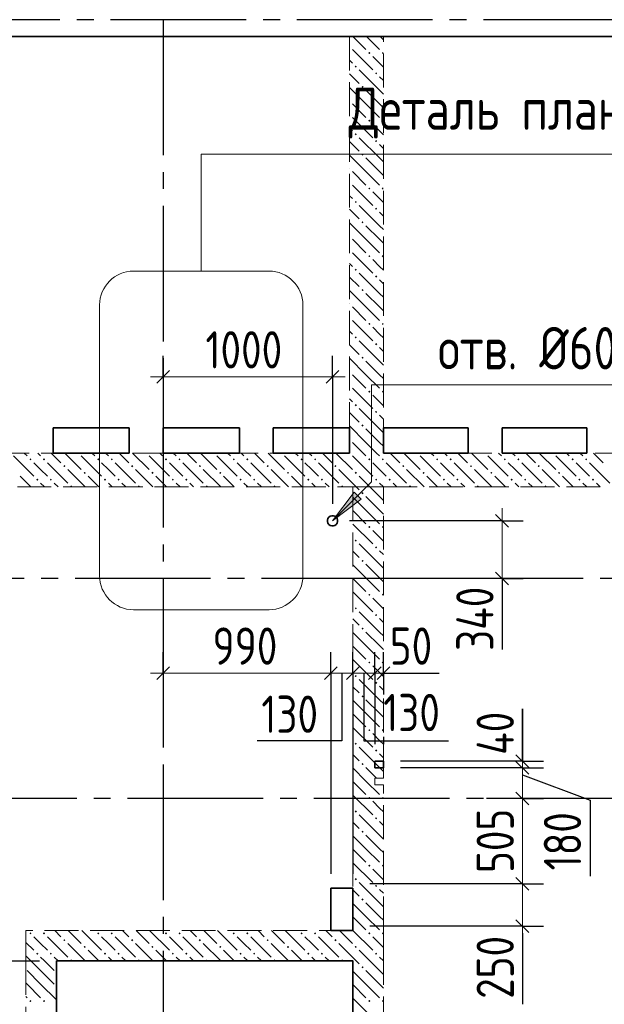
# Model space of a CAD drawing. Header units: millimetres. Extents: x 0 to 61017, y 0 to 42000.
# Tile 12 of 28: x 16873 to 20324, y 33084 to 38900. Entities that reach past the tile are written whole.
import ezdxf

# ---------------------------------------------------------------- set-up
doc = ezdxf.new("R2010")
doc.units = ezdxf.units.MM
doc.linetypes.add('______2', pattern=[270, 200, -70])
doc.linetypes.add('______5', pattern=[1100, 800, -100, 100, -100])
for name, color, linetype, lineweight in [('Standard', 7, 'Continuous', 25), ('Оси', 40, '______5', 18), ('Примечания', 7, 'Continuous', 25), ('Размерная выноска', 7, 'Continuous', 13)]:
    doc.layers.add(name, color=color, linetype=linetype, lineweight=lineweight)
doc.layers.add('ЖБ Перекрытие верхний уровень', color=7, linetype='Continuous', lineweight=25, true_color=0xe0e0ff)
doc.layers.add('ЖБ Стена верхний уровень', color=7, linetype='Continuous', lineweight=25, true_color=0x006e00)
doc.styles.add('GOST 2.304-81', font='txt')

msp = doc.modelspace()

# ---------------------------------------------------------------- hatches: boundary and pattern name
at = {"layer": 'ЖБ Стена верхний уровень', "linetype": 'Continuous', "lineweight": 18, "transparency": 33554687}
for points in [[(18820, 38746.6), (18823.4, 38743.1), (18820, 38739.7)], [(18930.5, 38703.1), (18937, 38709.6), (18943.5, 38703.1), (18937, 38696.6)], [(19010.5, 38703.1), (19016.9, 38709.6), (19020, 38706.6), (19020, 38699.7), (19016.9, 38696.6)], [(18850.5, 38623.1), (18857, 38629.6), (18863.5, 38623.1), (18857, 38616.6)], [(18970.5, 38583.1), (18977, 38589.6), (18983.5, 38583.1), (18977, 38576.6)], [(18890.5, 38503.1), (18897, 38509.6), (18903.4, 38503.1), (18897, 38496.6)], [(18820, 38426.6), (18823.4, 38423.1), (18820, 38419.7)], [(18820, 38346.6), (18823.4, 38343.1), (18820, 38339.7)], [(18930.5, 38303.1), (18937, 38309.6), (18943.5, 38303.1), (18937, 38296.6)], [(19010.5, 38303.1), (19016.9, 38309.6), (19020, 38306.6), (19020, 38299.7), (19016.9, 38296.6)], [(18850.5, 38223.1), (18857, 38229.6), (18863.5, 38223.1), (18857, 38216.6)], [(18970.5, 38183.1), (18977, 38189.6), (18983.5, 38183.1), (18977, 38176.6)], [(18890.5, 38103.1), (18897, 38109.6), (18903.4, 38103.1), (18897, 38096.6)], [(18820, 38026.6), (18823.4, 38023.1), (18820, 38019.7)], [(18820, 37946.6), (18823.4, 37943.1), (18820, 37939.7)], [(18930.5, 37903.1), (18937, 37909.6), (18943.5, 37903.1), (18937, 37896.6)], [(19010.5, 37903.1), (19016.9, 37909.6), (19020, 37906.6), (19020, 37899.7), (19016.9, 37896.6)], [(18850.5, 37823.1), (18857, 37829.6), (18863.5, 37823.1), (18857, 37816.6)], [(18970.5, 37783.1), (18977, 37789.6), (18983.5, 37783.1), (18977, 37776.6)], [(18890.5, 37703.1), (18897, 37709.6), (18903.4, 37703.1), (18897, 37696.6)], [(18820, 37626.6), (18823.4, 37623.1), (18820, 37619.7)], [(18820, 37546.6), (18823.4, 37543.1), (18820, 37539.7)], [(18930.5, 37503.1), (18937, 37509.6), (18943.5, 37503.1), (18937, 37496.6)], [(19010.5, 37503.1), (19016.9, 37509.6), (19020, 37506.6), (19020, 37499.7), (19016.9, 37496.6)], [(18850.5, 37423.1), (18857, 37429.6), (18863.5, 37423.1), (18857, 37416.6)], [(18970.5, 37383.1), (18977, 37389.6), (18983.5, 37383.1), (18977, 37376.6)], [(18890.5, 37303.1), (18897, 37309.6), (18903.4, 37303.1), (18897, 37296.6)], [(18820, 37226.6), (18823.4, 37223.1), (18820, 37219.7)], [(18820, 37146.6), (18823.4, 37143.1), (18820, 37139.7)], [(18930.5, 37103.1), (18937, 37109.6), (18943.5, 37103.1), (18937, 37096.6)], [(19010.5, 37103.1), (19016.9, 37109.6), (19020, 37106.6), (19020, 37099.7), (19016.9, 37096.6)], [(18850.5, 37023.1), (18857, 37029.6), (18863.5, 37023.1), (18857, 37016.6)], [(18970.5, 36983.1), (18977, 36989.6), (18983.5, 36983.1), (18977, 36976.6)], [(18890.5, 36903.1), (18897, 36909.6), (18903.4, 36903.1), (18897, 36896.6)], [(18820, 36826.6), (18823.4, 36823.1), (18820, 36819.7)], [(18820, 36746.6), (18823.4, 36743.1), (18820, 36739.7)], [(18930.5, 36703.1), (18937, 36709.6), (18943.5, 36703.1), (18937, 36696.6)], [(19010.5, 36703.1), (19016.9, 36709.6), (19020, 36706.6), (19020, 36699.7), (19016.9, 36696.6)], [(18850.5, 36623.1), (18857, 36629.6), (18863.5, 36623.1), (18857, 36616.6)], [(18970.5, 36583.1), (18977, 36589.6), (18983.5, 36583.1), (18977, 36576.6)], [(18890.5, 36503.1), (18897, 36509.6), (18903.4, 36503.1), (18897, 36496.6)], [(18820, 36426.6), (18823.4, 36423.1), (18820, 36419.7)], [(16930.5, 36303.1), (16937, 36309.6), (16943.5, 36303.1), (16937, 36296.6)], [(17010.5, 36303.1), (17016.9, 36309.6), (17023.4, 36303.1), (17016.9, 36296.6)], [(17220.3, 36340), (17216.9, 36336.6), (17213.6, 36340)], [(17330.5, 36303.1), (17337, 36309.6), (17343.5, 36303.1), (17337, 36296.6)], [(17410.5, 36303.1), (17416.9, 36309.6), (17423.4, 36303.1), (17416.9, 36296.6)], [(17620.3, 36340), (17616.9, 36336.6), (17613.6, 36340)], [(17730.5, 36303.1), (17737, 36309.6), (17743.5, 36303.1), (17737, 36296.6)], [(17810.5, 36303.1), (17816.9, 36309.6), (17823.4, 36303.1), (17816.9, 36296.6)], [(18020.3, 36340), (18016.9, 36336.6), (18013.6, 36340)], [(18130.5, 36303.1), (18137, 36309.6), (18143.5, 36303.1), (18137, 36296.6)], [(18210.5, 36303.1), (18216.9, 36309.6), (18223.4, 36303.1), (18216.9, 36296.6)], [(18420.3, 36340), (18416.9, 36336.6), (18413.6, 36340)], [(18530.5, 36303.1), (18537, 36309.6), (18543.5, 36303.1), (18537, 36296.6)], [(18610.5, 36303.1), (18616.9, 36309.6), (18623.4, 36303.1), (18616.9, 36296.6)], [(18820.3, 36340), (18816.9, 36336.6), (18813.6, 36340)], [(18820, 36346.6), (18823.4, 36343.1), (18820.3, 36340), (18820, 36340)], [(18930.5, 36303.1), (18937, 36309.6), (18943.5, 36303.1), (18937, 36296.6)], [(19010.5, 36303.1), (19016.9, 36309.6), (19023.4, 36303.1), (19016.9, 36296.6)], [(19220.3, 36340), (19216.9, 36336.6), (19213.6, 36340)], [(19330.5, 36303.1), (19337, 36309.6), (19343.5, 36303.1), (19337, 36296.6)], [(19410.5, 36303.1), (19416.9, 36309.6), (19423.4, 36303.1), (19416.9, 36296.6)], [(19620.3, 36340), (19616.9, 36336.6), (19613.6, 36340)], [(19730.5, 36303.1), (19737, 36309.6), (19743.5, 36303.1), (19737, 36296.6)], [(19810.5, 36303.1), (19816.9, 36309.6), (19823.4, 36303.1), (19816.9, 36296.6)], [(20020.3, 36340), (20016.9, 36336.6), (20013.6, 36340)], [(20130.5, 36303.1), (20137, 36309.6), (20143.5, 36303.1), (20137, 36296.6)], [(20210.5, 36303.1), (20216.9, 36309.6), (20223.4, 36303.1), (20216.9, 36296.6)], [(17130.5, 36263.1), (17137, 36269.6), (17143.5, 36263.1), (17137, 36256.6)], [(17530.5, 36263.1), (17537, 36269.6), (17543.5, 36263.1), (17537, 36256.6)], [(17930.5, 36263.1), (17937, 36269.6), (17943.5, 36263.1), (17937, 36256.6)], [(18330.5, 36263.1), (18337, 36269.6), (18343.5, 36263.1), (18337, 36256.6)], [(18730.5, 36263.1), (18737, 36269.6), (18743.5, 36263.1), (18737, 36256.6)], [(19130.5, 36263.1), (19137, 36269.6), (19143.5, 36263.1), (19137, 36256.6)], [(19530.5, 36263.1), (19537, 36269.6), (19543.5, 36263.1), (19537, 36256.6)], [(19930.5, 36263.1), (19937, 36269.6), (19943.5, 36263.1), (19937, 36256.6)], [(16970.5, 36183.1), (16977, 36189.6), (16983.5, 36183.1), (16977, 36176.6)], [(17050.5, 36183.1), (17057, 36189.6), (17063.5, 36183.1), (17057, 36176.6)], [(17250.5, 36223.1), (17257, 36229.6), (17263.5, 36223.1), (17257, 36216.6)], [(17370.5, 36183.1), (17377, 36189.6), (17383.5, 36183.1), (17377, 36176.6)], [(17450.5, 36183.1), (17457, 36189.6), (17463.5, 36183.1), (17457, 36176.6)], [(17650.5, 36223.1), (17657, 36229.6), (17663.5, 36223.1), (17657, 36216.6)], [(17770.5, 36183.1), (17777, 36189.6), (17783.5, 36183.1), (17777, 36176.6)], [(17850.5, 36183.1), (17857, 36189.6), (17863.5, 36183.1), (17857, 36176.6)], [(18050.5, 36223.1), (18057, 36229.6), (18063.5, 36223.1), (18057, 36216.6)], [(18170.5, 36183.1), (18177, 36189.6), (18183.5, 36183.1), (18177, 36176.6)], [(18250.5, 36183.1), (18257, 36189.6), (18263.5, 36183.1), (18257, 36176.6)], [(18450.5, 36223.1), (18457, 36229.6), (18463.5, 36223.1), (18457, 36216.6)], [(18570.5, 36183.1), (18577, 36189.6), (18583.5, 36183.1), (18577, 36176.6)], [(18650.5, 36183.1), (18657, 36189.6), (18663.5, 36183.1), (18657, 36176.6)], [(18850.5, 36223.1), (18857, 36229.6), (18863.5, 36223.1), (18857, 36216.6)], [(18970.5, 36183.1), (18977, 36189.6), (18983.5, 36183.1), (18977, 36176.6)], [(19050.5, 36183.1), (19057, 36189.6), (19063.5, 36183.1), (19057, 36176.6)], [(19250.5, 36223.1), (19257, 36229.6), (19263.5, 36223.1), (19257, 36216.6)], [(19370.5, 36183.1), (19377, 36189.6), (19383.5, 36183.1), (19377, 36176.6)], [(19450.5, 36183.1), (19457, 36189.6), (19463.5, 36183.1), (19457, 36176.6)], [(19650.5, 36223.1), (19657, 36229.6), (19663.5, 36223.1), (19657, 36216.6)], [(19770.5, 36183.1), (19777, 36189.6), (19783.5, 36183.1), (19777, 36176.6)], [(19850.5, 36183.1), (19857, 36189.6), (19863.5, 36183.1), (19857, 36176.6)], [(20050.5, 36223.1), (20057, 36229.6), (20063.5, 36223.1), (20057, 36216.6)], [(20170.5, 36183.1), (20177, 36189.6), (20183.5, 36183.1), (20177, 36176.6)], [(20250.5, 36183.1), (20257, 36189.6), (20263.5, 36183.1), (20257, 36176.6)], [(17170.5, 36143.1), (17177, 36149.6), (17183.5, 36143.1), (17180.3, 36140), (17173.6, 36140)], [(17570.5, 36143.1), (17577, 36149.6), (17583.5, 36143.1), (17580.3, 36140), (17573.6, 36140)], [(17970.5, 36143.1), (17977, 36149.6), (17983.5, 36143.1), (17980.3, 36140), (17973.6, 36140)], [(18370.5, 36143.1), (18377, 36149.6), (18383.5, 36143.1), (18380.3, 36140), (18373.6, 36140)], [(18770.5, 36143.1), (18777, 36149.6), (18783.5, 36143.1), (18780.3, 36140), (18773.6, 36140)], [(19170.5, 36143.1), (19177, 36149.6), (19183.5, 36143.1), (19180.3, 36140), (19173.6, 36140)], [(19570.5, 36143.1), (19577, 36149.6), (19583.5, 36143.1), (19580.3, 36140), (19573.6, 36140)], [(19970.5, 36143.1), (19977, 36149.6), (19983.5, 36143.1), (19980.3, 36140), (19973.6, 36140)], [(18890.5, 36103.1), (18897, 36109.6), (18903.4, 36103.1), (18897, 36096.6)], [(18930.5, 35903.1), (18937, 35909.6), (18943.5, 35903.1), (18937, 35896.6)], [(19010.5, 35903.1), (19016.9, 35909.6), (19020, 35906.6), (19020, 35899.7), (19016.9, 35896.6)], [(18850.5, 35823.1), (18857, 35829.6), (18863.5, 35823.1), (18857, 35816.6)], [(18970.5, 35783.1), (18977, 35789.6), (18983.5, 35783.1), (18977, 35776.6)], [(18890.5, 35703.1), (18897, 35709.6), (18903.4, 35703.1), (18897, 35696.6)], [(18930.5, 35503.1), (18937, 35509.6), (18943.5, 35503.1), (18937, 35496.6)], [(19010.5, 35503.1), (19016.9, 35509.6), (19020, 35506.6), (19020, 35499.7), (19016.9, 35496.6)], [(18850.5, 35423.1), (18857, 35429.6), (18863.5, 35423.1), (18857, 35416.6)], [(18970.5, 35383.1), (18977, 35389.6), (18983.5, 35383.1), (18977, 35376.6)], [(18890.5, 35303.1), (18897, 35309.6), (18903.4, 35303.1), (18897, 35296.6)], [(18930.5, 35103.1), (18937, 35109.6), (18943.5, 35103.1), (18937, 35096.6)], [(19010.5, 35103.1), (19016.9, 35109.6), (19020, 35106.6), (19020, 35099.7), (19016.9, 35096.6)], [(18850.5, 35023.1), (18857, 35029.6), (18863.5, 35023.1), (18857, 35016.6)], [(18970.5, 34983.1), (18977, 34989.6), (18983.5, 34983.1), (18977, 34976.6)], [(18890.5, 34903.1), (18897, 34909.6), (18903.4, 34903.1), (18897, 34896.6)], [(18930.5, 34703.1), (18937, 34709.6), (18943.5, 34703.1), (18937, 34696.6)], [(19010.5, 34703.1), (19016.9, 34709.6), (19020, 34706.6), (19020, 34699.7), (19016.9, 34696.6)], [(18850.5, 34623.1), (18857, 34629.6), (18863.5, 34623.1), (18857, 34616.6)], [(18970.5, 34583.1), (18977, 34589.6), (18983.5, 34583.1), (18977, 34576.6)], [(18890.5, 34503.1), (18897, 34509.6), (18903.4, 34503.1), (18897, 34496.6)], [(18930.5, 34303.1), (18937, 34309.6), (18943.5, 34303.1), (18937, 34296.6)], [(19010.5, 34303.1), (19016.9, 34309.6), (19020, 34306.6), (19020, 34299.7), (19016.9, 34296.6)], [(18850.5, 34223.1), (18857, 34229.6), (18863.5, 34223.1), (18857, 34216.6)], [(18970.5, 34183.1), (18977, 34189.6), (18983.5, 34183.1), (18977, 34176.6)], [(18890.5, 34103.1), (18897, 34109.6), (18903.4, 34103.1), (18897, 34096.6)], [(18930.5, 33903.1), (18937, 33909.6), (18943.5, 33903.1), (18937, 33896.6)], [(19010.5, 33903.1), (19016.9, 33909.6), (19020, 33906.6), (19020, 33899.7), (19016.9, 33896.6)], [(18850.5, 33823.1), (18857, 33829.6), (18863.5, 33823.1), (18857, 33816.6)], [(18970.5, 33783.1), (18977, 33789.6), (18983.5, 33783.1), (18977, 33776.6)], [(18890.5, 33703.1), (18897, 33709.6), (18903.4, 33703.1), (18897, 33696.6)], [(16930.5, 33503.1), (16937, 33509.6), (16943.5, 33503.1), (16937, 33496.6)], [(17010.5, 33503.1), (17016.9, 33509.6), (17023.4, 33503.1), (17016.9, 33496.6)], [(17330.5, 33503.1), (17337, 33509.6), (17343.5, 33503.1), (17337, 33496.6)], [(17410.5, 33503.1), (17416.9, 33509.6), (17423.4, 33503.1), (17416.9, 33496.6)], [(17730.5, 33503.1), (17737, 33509.6), (17743.5, 33503.1), (17737, 33496.6)], [(17810.5, 33503.1), (17816.9, 33509.6), (17823.4, 33503.1), (17816.9, 33496.6)], [(18130.5, 33503.1), (18137, 33509.6), (18143.5, 33503.1), (18137, 33496.6)], [(18210.5, 33503.1), (18216.9, 33509.6), (18223.4, 33503.1), (18216.9, 33496.6)], [(18530.5, 33503.1), (18537, 33509.6), (18543.5, 33503.1), (18537, 33496.6)], [(18610.5, 33503.1), (18616.9, 33509.6), (18623.4, 33503.1), (18616.9, 33496.6)], [(18930.5, 33503.1), (18937, 33509.6), (18943.5, 33503.1), (18937, 33496.6)], [(19010.5, 33503.1), (19016.9, 33509.6), (19020, 33506.6), (19020, 33499.7), (19016.9, 33496.6)], [(17130.5, 33463.1), (17137, 33469.6), (17143.5, 33463.1), (17137, 33456.6)], [(17530.5, 33463.1), (17537, 33469.6), (17543.5, 33463.1), (17537, 33456.6)], [(17930.5, 33463.1), (17937, 33469.6), (17943.5, 33463.1), (17937, 33456.6)], [(18330.5, 33463.1), (18337, 33469.6), (18343.5, 33463.1), (18337, 33456.6)], [(18730.5, 33463.1), (18737, 33469.6), (18743.5, 33463.1), (18737, 33456.6)], [(16970.5, 33383.1), (16977, 33389.6), (16983.5, 33383.1), (16977, 33376.6)], [(17050.5, 33383.1), (17057, 33389.6), (17063.5, 33383.1), (17057, 33376.6)], [(17250.5, 33423.1), (17257, 33429.6), (17263.5, 33423.1), (17257, 33416.6)], [(17370.5, 33383.1), (17377, 33389.6), (17383.5, 33383.1), (17377, 33376.6)], [(17450.5, 33383.1), (17457, 33389.6), (17463.5, 33383.1), (17457, 33376.6)], [(17650.5, 33423.1), (17657, 33429.6), (17663.5, 33423.1), (17657, 33416.6)], [(17770.5, 33383.1), (17777, 33389.6), (17783.5, 33383.1), (17777, 33376.6)], [(17850.5, 33383.1), (17857, 33389.6), (17863.5, 33383.1), (17857, 33376.6)], [(18050.5, 33423.1), (18057, 33429.6), (18063.5, 33423.1), (18057, 33416.6)], [(18170.5, 33383.1), (18177, 33389.6), (18183.5, 33383.1), (18177, 33376.6)], [(18250.5, 33383.1), (18257, 33389.6), (18263.5, 33383.1), (18257, 33376.6)], [(18450.5, 33423.1), (18457, 33429.6), (18463.5, 33423.1), (18457, 33416.6)], [(18570.5, 33383.1), (18577, 33389.6), (18583.5, 33383.1), (18577, 33376.6)], [(18650.5, 33383.1), (18657, 33389.6), (18663.5, 33383.1), (18657, 33376.6)], [(18850.5, 33423.1), (18857, 33429.6), (18863.5, 33423.1), (18857, 33416.6)], [(18970.5, 33383.1), (18977, 33389.6), (18983.5, 33383.1), (18977, 33376.6)], [(17170.5, 33343.1), (17177, 33349.6), (17183.5, 33343.1), (17180.3, 33340), (17173.6, 33340)], [(17570.5, 33343.1), (17577, 33349.6), (17583.5, 33343.1), (17580.3, 33340), (17573.6, 33340)], [(17970.5, 33343.1), (17977, 33349.6), (17983.5, 33343.1), (17980.3, 33340), (17973.6, 33340)], [(18370.5, 33343.1), (18377, 33349.6), (18383.5, 33343.1), (18380.3, 33340), (18373.6, 33340)], [(18770.5, 33343.1), (18777, 33349.6), (18783.5, 33343.1), (18780.3, 33340), (18773.6, 33340)], [(18890.5, 33303.1), (18897, 33309.6), (18903.4, 33303.1), (18897, 33296.6)], [(16930.5, 33103.1), (16937, 33109.6), (16943.5, 33103.1), (16937, 33096.6)], [(17010.5, 33103.1), (17016.9, 33109.6), (17023.4, 33103.1), (17016.9, 33096.6)], [(18930.5, 33103.1), (18937, 33109.6), (18943.5, 33103.1), (18937, 33096.6)], [(19010.5, 33103.1), (19016.9, 33109.6), (19020, 33106.6), (19020, 33099.7), (19016.9, 33096.6)]]:
    msp.add_hatch(color=7, dxfattribs=at).paths.add_polyline_path(points, flags=16)
at = {"layer": 'Примечания', "linetype": 'Continuous', "lineweight": 13, "transparency": 33554687}
msp.add_hatch(color=7, dxfattribs=at).paths.add_polyline_path([(18847.3, 36109.7), (18720, 35940), (18889.7, 36067.3)])

# ---------------------------------------------------------------- linework, layer by layer
at = {"layer": 'Standard', "color": 251, "linetype": 'Continuous', "lineweight": -3, "true_color": 0x656565, "transparency": 33554687}
for p, q in [((17720, 36790), (17720, 36915)), ((18720, 36790), (18720, 36915)), ((17720, 36790), (17720, 36665)), ((17720, 36790), (17720, 36790)), ((18720, 36790), (18720, 36665)), ((18720, 36790), (18720, 36040)), ((19720, 35940), (18820, 35940)), ((19720, 35940), (19595, 35940)), ((19720, 35940), (19845, 35940)), ((19720, 35600), (18820, 35600)), ((19720, 35600), (19595, 35600)), ((19720, 35600), (19845, 35600)), ((17720, 35040), (17720, 35165)), ((18710, 35040), (18710, 35165)), ((18840, 35040), (18840, 35165)), ((18970, 35040), (18970, 35165)), ((19020, 35040), (19020, 35165)), ((17720, 35040), (17720, 34915)), ((17720, 35040), (17720, 34605.6)), ((18710, 35040), (18710, 34915)), ((18840, 35040), (18840, 34915)), ((18970, 35040), (18970, 34915)), ((19020, 35040), (19020, 34915)), ((19020, 35040), (19020, 34949.5)), ((19020, 34664.5), (19020, 34620)), ((19840, 34520), (19715, 34520)), ((19840, 34520), (19965, 34520)), ((19840, 34480), (19715, 34480)), ((19840, 34480), (19965, 34480)), ((19840, 34300), (19715, 34300)), ((19840, 34300), (19965, 34300)), ((19840, 33795), (19715, 33795)), ((19840, 33795), (19965, 33795)), ((19840, 33545), (19715, 33545)), ((19840, 33545), (19965, 33545))]:
    msp.add_line(p, q, dxfattribs=at)
at = {"layer": 'Standard', "color": 7, "linetype": 'Continuous', "lineweight": 25, "transparency": 33554687}
for p, q in [((17757.5, 36827.5), (17682.5, 36752.5)), ((18757.5, 36827.5), (18682.5, 36752.5)), ((19682.5, 35977.5), (19757.5, 35902.5)), ((19682.5, 35637.5), (19757.5, 35562.5)), ((17682.5, 35002.5), (17757.5, 35077.5)), ((18672.5, 35002.5), (18747.5, 35077.5)), ((18802.5, 35002.5), (18877.5, 35077.5)), ((18932.5, 35002.5), (19007.5, 35077.5)), ((18982.5, 35002.5), (19057.5, 35077.5)), ((19802.5, 34557.5), (19877.5, 34482.5)), ((19802.5, 34517.5), (19877.5, 34442.5)), ((19802.5, 34337.5), (19877.5, 34262.5)), ((19802.5, 33832.5), (19877.5, 33757.5)), ((19802.5, 33582.5), (19877.5, 33507.5))]:
    msp.add_line(p, q, dxfattribs=at)
at = {"layer": 'Standard', "color": 7, "linetype": 'Continuous', "lineweight": 13, "transparency": 33554687}
for p, q in [((17720, 36790), (17645, 36790)), ((18720, 36790), (17720, 36790)), ((18720, 36790), (18795, 36790)), ((19720, 35940), (19720, 36015)), ((19720, 35940), (19720, 35600)), ((19720, 35600), (19720, 35525)), ((17720, 35040), (17645, 35040)), ((18710, 35040), (18840, 35040)), ((18840, 35040), (18970, 35040)), ((18970, 35040), (19020, 35040)), ((19020, 35040), (19095, 35040)), ((19840, 34520), (19840, 34595)), ((19840, 34520), (19840, 34480)), ((19840, 34300), (19840, 33795)), ((19840, 33795), (19840, 33545)), ((19840, 33545), (19840, 33470))]:
    msp.add_line(p, q, dxfattribs=at)
for points in [[(17720, 35040), (17929.6, 35040), (17929.6, 35040), (18001.8, 35040), (18001.8, 35040), (18710, 35040)], [(19840, 34480), (19840, 34454.9), (19840, 34454.9), (19840, 34380.5), (19840, 34380.5), (19840, 34300)]]:
    msp.add_lwpolyline(points, dxfattribs=at)
at = {"layer": 'Standard', "color": 251, "linetype": 'Continuous', "lineweight": -3, "true_color": 0x656565, "transparency": 33554687}
for points in [[(18710, 35040), (18710, 34772), (18710, 34772), (18710, 33855)], [(18840, 35040), (18840, 34721.3), (18840, 34721.3), (18840, 33855)], [(18970, 35040), (18970, 34670.7), (18970, 34670.7), (18970, 34620)], [(19840, 34520), (19825.6, 34520), (19825.6, 34520), (19823, 34520), (19823, 34520), (19823, 34520), (19823, 34520), (19120, 34520)], [(19840, 34480), (19823, 34480), (19823, 34480), (19823, 34480), (19823, 34480), (19120, 34480)], [(19840, 34300), (19823, 34300), (19823, 34300), (19823, 34300), (19823, 34300), (19627.6, 34300)], [(19840, 33795), (19823, 33795), (19823, 33795), (18940, 33795)], [(19840, 33545), (19823, 33545), (19823, 33545), (18940, 33545)], [(16297.2, 33340), (16406.4, 33340), (16406.4, 33340), (16471, 33340), (16471, 33340), (16990, 33340)]]:
    msp.add_lwpolyline(points, dxfattribs=at)
at = {"layer": 'ЖБ Перекрытие верхний уровень', "color": 7, "linetype": 'Continuous', "lineweight": 35, "transparency": 33554687}
for p, q in [((22060, 38800), (13380, 38800)), ((17070, 36340), (17070, 36490)), ((17070, 36490), (17520, 36490)), ((17520, 36490), (17520, 36340)), ((17720, 36340), (17720, 36490)), ((17720, 36490), (18170, 36490)), ((18170, 36490), (18170, 36340)), ((18370, 36340), (18370, 36490)), ((18370, 36490), (18820, 36490)), ((18820, 36490), (18820, 36340)), ((19020, 36340), (19020, 36490)), ((19020, 36490), (19520, 36490)), ((19520, 36490), (19520, 36340)), ((19720, 36340), (19720, 36490)), ((19720, 36490), (20220, 36490)), ((20220, 36490), (20220, 36340)), ((17520, 36340), (17070, 36340)), ((18170, 36340), (17720, 36340)), ((18820, 36340), (18370, 36340)), ((19520, 36340), (19020, 36340)), ((20220, 36340), (19720, 36340)), ((18693, 35953.7), (18690.1, 35944.7)), ((18690.1, 35944.7), (18690.1, 35935.3)), ((18698.6, 35961.4), (18693, 35953.7)), ((18706.3, 35967), (18698.6, 35961.4)), ((18715.3, 35969.9), (18706.3, 35967)), ((18724.7, 35969.9), (18715.3, 35969.9)), ((18733.7, 35967), (18724.7, 35969.9)), ((18741.4, 35961.4), (18733.7, 35967)), ((18746.9, 35953.7), (18741.4, 35961.4)), ((18749.9, 35944.7), (18746.9, 35953.7)), ((18749.9, 35935.3), (18749.9, 35944.7)), ((18690.1, 35935.3), (18693, 35926.3)), ((18693, 35926.3), (18698.6, 35918.6)), ((18698.6, 35918.6), (18706.3, 35913)), ((18706.3, 35913), (18715.3, 35910.1)), ((18715.3, 35910.1), (18724.7, 35910.1)), ((18724.7, 35910.1), (18733.7, 35913)), ((18733.7, 35913), (18741.4, 35918.6)), ((18741.4, 35918.6), (18746.9, 35926.3)), ((18746.9, 35926.3), (18749.9, 35935.3)), ((19840, 34520), (19840, 34830)), ((19020, 34520), (18970, 34520)), ((18970, 34520), (18970, 34480)), ((19020, 34480), (19020, 34520)), ((18970, 34480), (19020, 34480)), ((18840, 33770), (18710, 33770)), ((18710, 33770), (18710, 33520)), ((18840, 33520), (18840, 33770)), ((18710, 33520), (18840, 33520)), ((18840, 33340), (17090, 33340)), ((17090, 33340), (17090, 28900)), ((18840, 28900), (18840, 33340))]:
    msp.add_line(p, q, dxfattribs=at)
at = {"layer": 'ЖБ Стена верхний уровень', "color": 251, "linetype": '______2', "lineweight": 13, "true_color": 0x656565, "transparency": 33554687}
for p, q in [((18820, 38800), (18820, 36340)), ((19020, 38800), (18820, 38800)), ((19020, 36340), (19020, 38800)), ((18820, 36340), (13890, 36340)), ((21550, 36340), (19020, 36340)), ((13890, 36140), (21550, 36140)), ((19020, 36140), (18840, 36140)), ((18840, 36140), (18840, 33520)), ((19020, 34420), (19020, 36140)), ((19020, 34420), (18970, 34420)), ((18970, 34420), (18970, 34380)), ((18970, 34380), (19020, 34380)), ((19020, 33520), (19020, 34380)), ((18840, 33520), (16910, 33520)), ((16910, 33520), (16910, 33340)), ((19020, 33340), (19020, 33520)), ((16910, 33340), (16910, 30680)), ((17090, 30680), (17090, 33340)), ((17090, 33340), (18840, 33340)), ((18840, 33340), (18840, 30680)), ((19020, 30500), (19020, 33340))]:
    msp.add_line(p, q, dxfattribs=at)
at = {"layer": 'ЖБ Стена верхний уровень', "color": 9, "linetype": 'Continuous', "lineweight": 18, "true_color": 0xc7c7c7, "transparency": 33554687}
for p, q in [((18840.1, 38800), (18916.9, 38723.1)), ((18920.1, 38800), (18997, 38723.1)), ((19000.1, 38800), (19020, 38780.1)), ((18837, 38723.1), (18957, 38603.1)), ((18997, 38643.1), (18957, 38683.1)), ((18820, 38660.1), (18837, 38643.1)), ((19020, 38620.1), (18997, 38643.1)), ((18820, 38580.1), (18877, 38523.1)), ((18997, 38483.1), (18877, 38603.1)), ((18997, 38563.1), (19020, 38540.1)), ((18916.9, 38403.1), (18820, 38500.1)), ((18916.9, 38483.1), (18997, 38403.1)), ((18997, 38483.1), (19020, 38460.1)), ((18837, 38403.1), (18916.9, 38323.1)), ((18916.9, 38403.1), (18997, 38323.1)), ((18997, 38403.1), (19020, 38380.1)), ((18837, 38323.1), (18957, 38203.1)), ((18997, 38243.1), (18957, 38283.1)), ((18820, 38260.1), (18837, 38243.1)), ((19020, 38220.1), (18997, 38243.1)), ((18820, 38180.1), (18877, 38123.1)), ((18997, 38083.1), (18877, 38203.1)), ((18997, 38163.1), (19020, 38140.1)), ((18916.9, 38003.1), (18820, 38100.1)), ((18916.9, 38083.1), (18997, 38003.1)), ((18997, 38083.1), (19020, 38060.1)), ((18837, 38003.1), (18916.9, 37923.1)), ((18916.9, 38003.1), (18997, 37923.1)), ((18997, 38003.1), (19020, 37980.1)), ((18837, 37923.1), (18957, 37803.1)), ((18997, 37843.1), (18957, 37883.1)), ((18820, 37860.1), (18837, 37843.1)), ((19020, 37820.1), (18997, 37843.1)), ((18820, 37780.1), (18877, 37723.1)), ((18997, 37683.1), (18877, 37803.1)), ((18997, 37763.1), (19020, 37740.1)), ((18916.9, 37603.1), (18820, 37700.1)), ((18916.9, 37683.1), (18997, 37603.1)), ((18997, 37683.1), (19020, 37660.1)), ((18837, 37603.1), (18916.9, 37523.1)), ((18916.9, 37603.1), (18997, 37523.1)), ((18997, 37603.1), (19020, 37580.1)), ((18837, 37523.1), (18957, 37403.1)), ((18820, 37460.1), (18837, 37443.1)), ((18997, 37443.1), (18957, 37483.1)), ((18997, 37283.1), (18877, 37403.1)), ((19020, 37420.1), (18997, 37443.1)), ((18820, 37380.1), (18877, 37323.1)), ((18997, 37363.1), (19020, 37340.1)), ((18916.9, 37203.1), (18820, 37300.1)), ((18916.9, 37283.1), (18997, 37203.1)), ((18997, 37283.1), (19020, 37260.1)), ((18837, 37203.1), (18916.9, 37123.1)), ((18916.9, 37203.1), (18997, 37123.1)), ((18997, 37203.1), (19020, 37180.1)), ((18837, 37123.1), (18957, 37003.1)), ((18820, 37060.1), (18837, 37043.1)), ((18997, 37043.1), (18957, 37083.1)), ((18997, 36883.1), (18877, 37003.1)), ((19020, 37020.1), (18997, 37043.1)), ((18820, 36980.1), (18877, 36923.1)), ((18997, 36963.1), (19020, 36940.1)), ((18916.9, 36803.1), (18820, 36900.1)), ((18916.9, 36883.1), (18997, 36803.1)), ((18997, 36883.1), (19020, 36860.1)), ((18837, 36803.1), (18916.9, 36723.1)), ((18916.9, 36803.1), (18997, 36723.1)), ((18997, 36803.1), (19020, 36780.1)), ((18837, 36723.1), (18957, 36603.1)), ((18820, 36660.1), (18837, 36643.1)), ((18997, 36643.1), (18957, 36683.1)), ((19020, 36620.1), (18997, 36643.1)), ((18997, 36483.1), (18877, 36603.1)), ((18820, 36580.1), (18877, 36523.1)), ((18997, 36563.1), (19020, 36540.1)), ((18916.9, 36403.1), (18820, 36500.1)), ((18916.9, 36483.1), (18997, 36403.1)), ((18997, 36483.1), (19020, 36460.1)), ((18837, 36403.1), (18900.1, 36340)), ((18916.9, 36403.1), (18980.1, 36340)), ((18997, 36403.1), (19020, 36380.1)), ((16837, 36323.1), (16957, 36203.1)), ((16900.1, 36340), (16916.9, 36323.1)), ((16980.1, 36340), (16997, 36323.1)), ((17060.1, 36340), (17116.9, 36283.1)), ((17140.1, 36340), (17237, 36243.1)), ((17237, 36323.1), (17357, 36203.1)), ((17300.1, 36340), (17316.9, 36323.1)), ((17380.1, 36340), (17397, 36323.1)), ((17460.1, 36340), (17516.9, 36283.1)), ((17540.1, 36340), (17637, 36243.1)), ((17637, 36323.1), (17757, 36203.1)), ((17700.1, 36340), (17716.9, 36323.1)), ((17780.1, 36340), (17797, 36323.1)), ((17860.1, 36340), (17916.9, 36283.1)), ((17940.1, 36340), (18037, 36243.1)), ((18037, 36323.1), (18157, 36203.1)), ((18100.1, 36340), (18116.9, 36323.1)), ((18180.1, 36340), (18197, 36323.1)), ((18260.1, 36340), (18316.9, 36283.1)), ((18340.1, 36340), (18437, 36243.1)), ((18437, 36323.1), (18557, 36203.1)), ((18500.1, 36340), (18516.9, 36323.1)), ((18580.1, 36340), (18597, 36323.1)), ((18660.1, 36340), (18716.9, 36283.1)), ((18740.1, 36340), (18837, 36243.1)), ((18837, 36323.1), (18957, 36203.1)), ((18900.1, 36340), (18916.9, 36323.1)), ((18980.1, 36340), (18997, 36323.1)), ((19060.1, 36340), (19116.9, 36283.1)), ((19140.1, 36340), (19237, 36243.1)), ((19237, 36323.1), (19357, 36203.1)), ((19300.1, 36340), (19316.9, 36323.1)), ((19380.1, 36340), (19397, 36323.1)), ((19460.1, 36340), (19516.9, 36283.1)), ((19540.1, 36340), (19637, 36243.1)), ((19637, 36323.1), (19757, 36203.1)), ((19700.1, 36340), (19716.9, 36323.1)), ((19780.1, 36340), (19797, 36323.1)), ((19860.1, 36340), (19916.9, 36283.1)), ((19940.1, 36340), (20037, 36243.1)), ((20037, 36323.1), (20157, 36203.1)), ((20100.1, 36340), (20116.9, 36323.1)), ((20180.1, 36340), (20197, 36323.1)), ((20260.1, 36340), (20316.9, 36283.1)), ((16997, 36243.1), (16957, 36283.1)), ((17037, 36203.1), (16997, 36243.1)), ((17037, 36283.1), (17157, 36163.1)), ((17157, 36243.1), (17260.1, 36140)), ((17397, 36243.1), (17357, 36283.1)), ((17437, 36203.1), (17397, 36243.1)), ((17437, 36283.1), (17557, 36163.1)), ((17557, 36243.1), (17660.1, 36140)), ((17797, 36243.1), (17757, 36283.1)), ((17837, 36203.1), (17797, 36243.1)), ((17837, 36283.1), (17957, 36163.1)), ((17957, 36243.1), (18060.1, 36140)), ((18197, 36243.1), (18157, 36283.1)), ((18237, 36203.1), (18197, 36243.1)), ((18237, 36283.1), (18357, 36163.1)), ((18357, 36243.1), (18460.1, 36140)), ((18597, 36243.1), (18557, 36283.1)), ((18637, 36203.1), (18597, 36243.1)), ((18637, 36283.1), (18757, 36163.1)), ((18757, 36243.1), (18860.1, 36140)), ((18997, 36243.1), (18957, 36283.1)), ((19037, 36203.1), (18997, 36243.1)), ((19037, 36283.1), (19157, 36163.1)), ((19157, 36243.1), (19260.1, 36140)), ((19397, 36243.1), (19357, 36283.1)), ((19437, 36203.1), (19397, 36243.1)), ((19437, 36283.1), (19557, 36163.1)), ((19557, 36243.1), (19660.1, 36140)), ((19797, 36243.1), (19757, 36283.1)), ((19837, 36203.1), (19797, 36243.1)), ((19837, 36283.1), (19957, 36163.1)), ((19957, 36243.1), (20060.1, 36140)), ((20197, 36243.1), (20157, 36283.1)), ((20237, 36203.1), (20197, 36243.1)), ((20237, 36283.1), (20357, 36163.1)), ((16940.1, 36140), (16877, 36203.1)), ((17340.1, 36140), (17277, 36203.1)), ((17740.1, 36140), (17677, 36203.1)), ((18140.1, 36140), (18077, 36203.1)), ((18540.1, 36140), (18477, 36203.1)), ((18940.1, 36140), (18877, 36203.1)), ((19340.1, 36140), (19277, 36203.1)), ((19740.1, 36140), (19677, 36203.1)), ((20140.1, 36140), (20077, 36203.1)), ((16997, 36163.1), (17020.1, 36140)), ((17077, 36163.1), (17100.1, 36140)), ((17397, 36163.1), (17420.1, 36140)), ((17477, 36163.1), (17500.1, 36140)), ((17797, 36163.1), (17820.1, 36140)), ((17877, 36163.1), (17900.1, 36140)), ((18197, 36163.1), (18220.1, 36140)), ((18277, 36163.1), (18300.1, 36140)), ((18597, 36163.1), (18620.1, 36140)), ((18677, 36163.1), (18700.1, 36140)), ((18860.1, 36140), (18877, 36123.1)), ((18997, 36083.1), (18940.1, 36140)), ((18997, 36163.1), (19020.1, 36140)), ((19077, 36163.1), (19100.1, 36140)), ((19397, 36163.1), (19420.1, 36140)), ((19477, 36163.1), (19500.1, 36140)), ((19797, 36163.1), (19820.1, 36140)), ((19877, 36163.1), (19900.1, 36140)), ((20197, 36163.1), (20220.1, 36140)), ((20277, 36163.1), (20300.1, 36140)), ((18916.9, 36003.1), (18840, 36080.1)), ((18916.9, 36083.1), (18997, 36003.1)), ((18997, 36083.1), (19020, 36060.1)), ((18916.9, 36003.1), (18997, 35923.1)), ((18997, 36003.1), (19020, 35980.1)), ((18840, 36000.1), (18916.9, 35923.1)), ((18840, 35920.1), (18957, 35803.1)), ((18997, 35843.1), (18957, 35883.1)), ((19020, 35820.1), (18997, 35843.1)), ((18997, 35683.1), (18877, 35803.1)), ((18840, 35760.1), (18877, 35723.1)), ((18997, 35763.1), (19020, 35740.1)), ((18916.9, 35603.1), (18840, 35680.1)), ((18916.9, 35683.1), (18997, 35603.1)), ((18997, 35683.1), (19020, 35660.1)), ((18840, 35600.1), (18916.9, 35523.1)), ((18916.9, 35603.1), (18997, 35523.1)), ((18997, 35603.1), (19020, 35580.1)), ((18840, 35520.1), (18957, 35403.1)), ((18997, 35443.1), (18957, 35483.1)), ((19020, 35420.1), (18997, 35443.1)), ((18997, 35283.1), (18877, 35403.1)), ((18997, 35363.1), (19020, 35340.1)), ((18840, 35360.1), (18877, 35323.1)), ((18916.9, 35203.1), (18840, 35280.1)), ((18916.9, 35283.1), (18997, 35203.1)), ((18997, 35283.1), (19020, 35260.1)), ((18840, 35200.1), (18916.9, 35123.1)), ((18916.9, 35203.1), (18997, 35123.1)), ((18997, 35203.1), (19020, 35180.1)), ((18840, 35120.1), (18957, 35003.1)), ((18997, 35043.1), (18957, 35083.1)), ((19020, 35020.1), (18997, 35043.1)), ((18840, 34960.1), (18877, 34923.1)), ((18997, 34883.1), (18877, 35003.1)), ((18997, 34963.1), (19020, 34940.1)), ((18916.9, 34803.1), (18840, 34880.1)), ((18916.9, 34883.1), (18997, 34803.1)), ((18997, 34883.1), (19020, 34860.1)), ((18840, 34800.1), (18916.9, 34723.1)), ((18916.9, 34803.1), (18997, 34723.1)), ((18997, 34803.1), (19020, 34780.1)), ((18840, 34720.1), (18957, 34603.1)), ((18997, 34643.1), (18957, 34683.1)), ((19020, 34620.1), (18997, 34643.1)), ((18840, 34560.1), (18877, 34523.1)), ((18997, 34483.1), (18877, 34603.1)), ((18997, 34563.1), (19020, 34540.1)), ((18916.9, 34403.1), (18840, 34480.1)), ((18916.9, 34483.1), (18980.1, 34420)), ((18997, 34483.1), (19020, 34460.1)), ((18840, 34400.1), (18916.9, 34323.1)), ((18916.9, 34403.1), (18997, 34323.1)), ((18840, 34320.1), (18957, 34203.1)), ((18997, 34243.1), (18957, 34283.1)), ((18997, 34083.1), (18877, 34203.1)), ((19020, 34220.1), (18997, 34243.1)), ((18840, 34160.1), (18877, 34123.1)), ((18997, 34163.1), (19020, 34140.1)), ((18916.9, 34083.1), (18997, 34003.1)), ((18997, 34083.1), (19020, 34060.1)), ((18916.9, 34003.1), (18840, 34080.1)), ((18840, 34000.1), (18916.9, 33923.1)), ((18916.9, 34003.1), (18997, 33923.1)), ((18997, 34003.1), (19020, 33980.1)), ((18840, 33920.1), (18957, 33803.1)), ((18997, 33843.1), (18957, 33883.1)), ((18997, 33683.1), (18877, 33803.1)), ((19020, 33820.1), (18997, 33843.1)), ((18840, 33760.1), (18877, 33723.1)), ((18997, 33763.1), (19020, 33740.1)), ((18916.9, 33603.1), (18840, 33680.1)), ((18916.9, 33683.1), (18997, 33603.1)), ((18997, 33683.1), (19020, 33660.1)), ((18840, 33600.1), (18916.9, 33523.1)), ((18916.9, 33603.1), (18997, 33523.1)), ((18997, 33603.1), (19020, 33580.1)), ((17080.1, 33520), (17116.9, 33483.1)), ((17160.1, 33520), (17237, 33443.1)), ((17240.1, 33520), (17357, 33403.1)), ((17480.1, 33520), (17516.9, 33483.1)), ((17560.1, 33520), (17637, 33443.1)), ((17640.1, 33520), (17757, 33403.1)), ((17880.1, 33520), (17916.9, 33483.1)), ((17960.1, 33520), (18037, 33443.1)), ((18040.1, 33520), (18157, 33403.1)), ((18280.1, 33520), (18316.9, 33483.1)), ((18360.1, 33520), (18437, 33443.1)), ((18440.1, 33520), (18557, 33403.1)), ((18680.1, 33520), (18716.9, 33483.1)), ((18760.1, 33520), (18837, 33443.1)), ((18840, 33520.1), (18840.1, 33520)), ((18840.1, 33520), (18957, 33403.1)), ((16910, 33450.1), (16957, 33403.1)), ((16997, 33443.1), (16957, 33483.1)), ((17037, 33403.1), (16997, 33443.1)), ((17037, 33483.1), (17157, 33363.1)), ((17157, 33443.1), (17260.1, 33340)), ((17397, 33443.1), (17357, 33483.1)), ((17437, 33403.1), (17397, 33443.1)), ((17437, 33483.1), (17557, 33363.1)), ((17557, 33443.1), (17660.1, 33340)), ((17797, 33443.1), (17757, 33483.1)), ((17837, 33403.1), (17797, 33443.1)), ((17837, 33483.1), (17957, 33363.1)), ((17957, 33443.1), (18060.1, 33340)), ((18197, 33443.1), (18157, 33483.1)), ((18237, 33403.1), (18197, 33443.1)), ((18237, 33483.1), (18357, 33363.1)), ((18357, 33443.1), (18460.1, 33340)), ((18597, 33443.1), (18557, 33483.1)), ((18637, 33403.1), (18597, 33443.1)), ((18637, 33483.1), (18757, 33363.1)), ((18757, 33443.1), (18860.1, 33340)), ((18997, 33443.1), (18957, 33483.1)), ((19020, 33420.1), (18997, 33443.1)), ((17340.1, 33340), (17277, 33403.1)), ((17740.1, 33340), (17677, 33403.1)), ((18140.1, 33340), (18077, 33403.1)), ((18540.1, 33340), (18477, 33403.1)), ((18940.1, 33340), (18877, 33403.1)), ((16940.1, 33340), (16910, 33370.1)), ((16997, 33283.1), (16940.1, 33340)), ((16997, 33363.1), (17020.1, 33340)), ((17020.1, 33340), (17077, 33283.1)), ((17077, 33363.1), (17100.1, 33340)), ((17397, 33363.1), (17420.1, 33340)), ((17477, 33363.1), (17500.1, 33340)), ((17797, 33363.1), (17820.1, 33340)), ((17877, 33363.1), (17900.1, 33340)), ((18197, 33363.1), (18220.1, 33340)), ((18277, 33363.1), (18300.1, 33340)), ((18597, 33363.1), (18620.1, 33340)), ((18677, 33363.1), (18700.1, 33340)), ((18860.1, 33340), (18877, 33323.1)), ((18997, 33283.1), (18940.1, 33340)), ((18997, 33363.1), (19020, 33340.1)), ((16916.9, 33283.1), (16997, 33203.1)), ((16997, 33283.1), (17077, 33203.1)), ((18916.9, 33203.1), (18840, 33280.1)), ((18916.9, 33283.1), (18997, 33203.1)), ((18997, 33283.1), (19020, 33260.1)), ((16916.9, 33203.1), (16910, 33210.1)), ((16916.9, 33203.1), (16997, 33123.1)), ((16997, 33203.1), (17090, 33110.1)), ((18840, 33200.1), (18916.9, 33123.1)), ((18916.9, 33203.1), (18997, 33123.1)), ((18997, 33203.1), (19020, 33180.1)), ((16910, 33130.1), (16916.9, 33123.1)), ((18840, 33120.1), (18957, 33003.1))]:
    msp.add_line(p, q, dxfattribs=at)
at = {"layer": 'Оси', "color": 8, "linetype": '______5', "lineweight": -3, "transparency": 33554687}
for p, q in [((43510, 38900), (4600, 38900)), ((17720, 38900), (17720, 16970)), ((43300, 35600), (4600, 35600)), ((50210, 34300), (4600, 34300)), ((50210, 34300), (4600, 34300))]:
    msp.add_line(p, q, dxfattribs=at)
at = {"layer": 'Примечания', "color": 7, "linetype": 'Continuous', "lineweight": 13, "transparency": 33554687}
for p, q in [((17545, 37415), (18345, 37415)), ((17345, 35615), (17345, 37215)), ((18545, 37215), (18545, 35615)), ((18847.3, 36109.7), (18720, 35940)), ((18720, 35940), (18889.7, 36067.3)), ((18889.7, 36067.3), (18847.3, 36109.7)), ((18868.5, 36088.5), (18879.1, 36099.1)), ((18720, 35940), (18720, 35940)), ((18720, 35940), (18720, 35940)), ((18720, 35940), (18720, 35940)), ((18345, 35415), (17545, 35415))]:
    msp.add_line(p, q, dxfattribs=at)
for points in [[(20815, 38106.6), (17945, 38106.6), (17945, 37415)], [(20779.7, 36742.9), (18949.7, 36742.9), (18949.7, 36169.7), (18720, 35940)]]:
    msp.add_lwpolyline(points, dxfattribs=at)
for centre, start, end in [((17545, 37215), 90, 180), ((18345, 37215), 0, 90), ((17545, 35615), 180, 270), ((18345, 35615), 270, 0)]:
    msp.add_arc(centre, 200, start, end, dxfattribs=at)
at = {"layer": 'Размерная выноска', "color": 7, "linetype": 'Continuous', "lineweight": 25, "transparency": 33554687}
for p, q in [((19720, 35600), (19720, 35180)), ((19020, 35040), (19350, 35040)), ((19840, 33505), (19840, 33085))]:
    msp.add_line(p, q, dxfattribs=at)
for points in [[(18775, 35040), (18775, 34640), (18275, 34640)], [(18905, 35040), (18905, 34640), (19405, 34640)], [(19840, 34440), (20240, 34290), (20240, 33840)]]:
    msp.add_lwpolyline(points, dxfattribs=at)
at = {"layer": 'Размерная выноска', "color": 7, "linetype": 'Continuous', "lineweight": 35, "transparency": 33554687}
msp.add_lwpolyline([(17090, 33340), (18840, 33340), (18840, 28900), (17090, 28900), (17090, 33340)], dxfattribs=at)

# ---------------------------------------------------------------- texts
at = {"layer": 'Standard', "color": 7, "linetype": 'Continuous', "lineweight": 25, "transparency": 33554687, "char_height": 220, "attachment_point": 7, "style": 'GOST 2.304-81'}
for s, insert, width in [('1000', (17969.8, 36840), 625.735), ('990', (18011.7, 35090), 531.967), ('50', (19057.5, 35090), 375.735), ('130', (18299.5, 34687.6), 469.509), ('130', (19018.7, 34697.6), 469.503)]:
    msp.add_mtext(s, dxfattribs=dict(at, insert=insert, width=width))
at = {"layer": 'Standard', "color": 7, "linetype": 'Continuous', "lineweight": 25, "transparency": 33554687, "char_height": 220, "attachment_point": 7, "rotation": 90, "style": 'GOST 2.304-81'}
for s, insert, width in [('340', (19670, 35171.5), 516.396), ('40', (19790, 34557.5), 391.311), ('505', (19790, 33859.9), 500.82), ('180', (20186.9, 33875.1), 485.085), ('250', (19790, 33116.5), 516.396)]:
    msp.add_mtext(s, dxfattribs=dict(at, insert=insert, width=width))
at = {"layer": 'Примечания', "color": 7, "linetype": 'Continuous', "lineweight": 25, "transparency": 33554687, "char_height": 250, "attachment_point": 7, "style": 'GOST 2.304-81'}
for s, insert, width in [('Деталь\\~плана\\~4', (18815, 38198.3), 2150.146), ('отв.\\~Ø60мм', (19342.2, 36834.5), 1566.876)]:
    msp.add_mtext(s, dxfattribs=dict(at, insert=insert, width=width))

doc.saveas('drawing.dxf')
